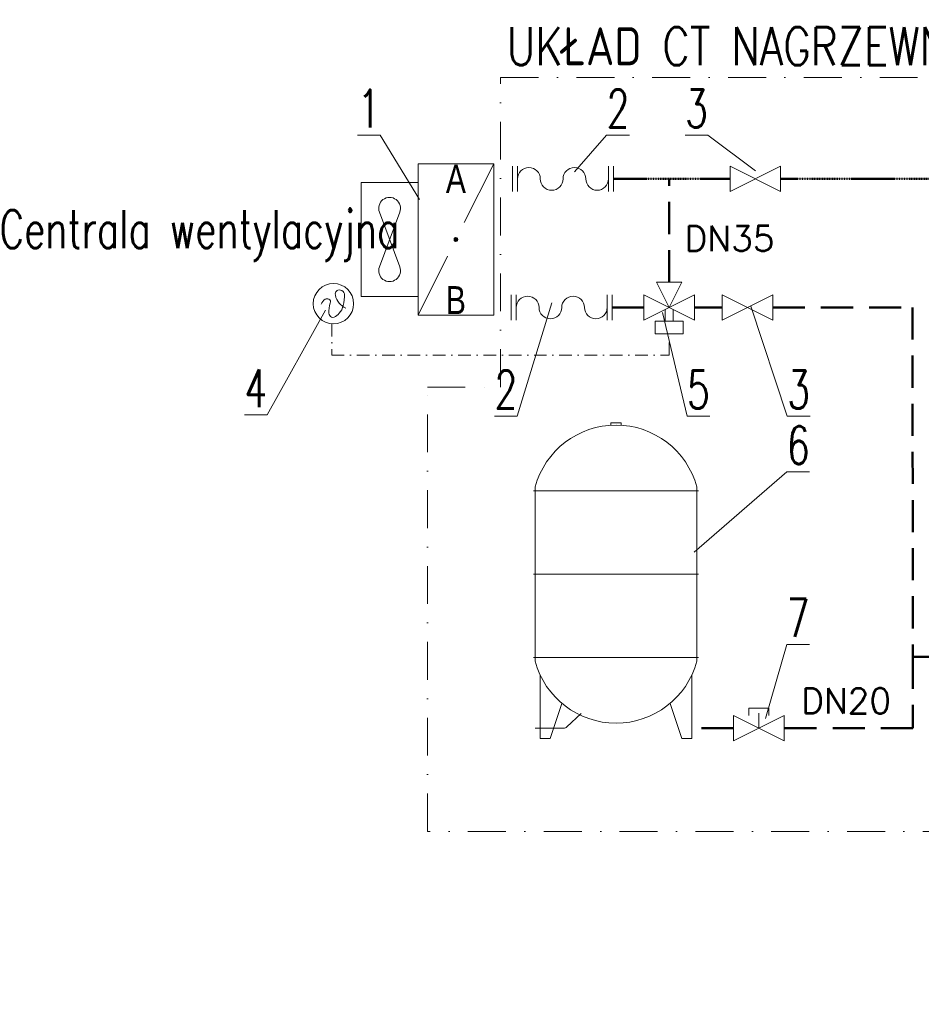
# Model space of a CAD drawing. Header units: centimetres. Extents: x -46992 to 28356, y -249852 to -204142.
# Tile 11 of 13: x 8067 to 11635, y -208043 to -204146. Entities that reach past the tile are written whole.
import ezdxf
from ezdxf.enums import TextEntityAlignment as Align

# ---------------------------------------------------------------- set-up
doc = ezdxf.new("R2010")
doc.units = ezdxf.units.CM
doc.header["$LTSCALE"] = 100
doc.linetypes.add('DASHDOT', pattern=[1, 0.5, -0.25, 0, -0.25])
doc.linetypes.add('DASHED', pattern=[19.05, 12.7, -6.35])
doc.layers.get('0').update_dxf_attribs({"lineweight": 9})
for name, color, linetype, lineweight in [('2DH_DESC', 7, 'Continuous', 18), ('2DH_NUM', 7, 'Continuous', 18), ('2DH_OBJ', 241, 'Continuous', 18), ('2DH_PLS_ps', 214, 'DASHDOT', 13), ('2DH_PLS_pwent', 171, 'DASHED', 18), ('_Air Opis', 7, 'Continuous', 13)]:
    doc.layers.add(name, color=color, linetype=linetype, lineweight=lineweight)
doc.styles.add('Air', font='ARIALN.TTF', dxfattribs={"width": 0.8, "height": 300})
doc.styles.add('CP_ATTR', font='ROMANS.SHX')
doc.styles.add('CP_SIGNALS', font='cp_simplex.shx')

# ---------------------------------------------------------------- blocks, each defined once
blk = doc.blocks.new('cphisa_sym_238')
blk.add_hatch(color=256).paths.add_polyline_path([(0.022, -0.013), (0.024, -0.006), (0.025, 0), (0.024, 0.006), (0.022, 0.012), (0.018, 0.018), (0.012, 0.022), (0.006, 0.024), (0, 0.025), (-0.006, 0.024), (-0.013, 0.022), (-0.018, 0.018), (-0.022, 0.012), (-0.024, 0.006), (-0.025, 0), (-0.024, -0.006), (-0.022, -0.013), (-0.018, -0.018), (-0.013, -0.022), (-0.006, -0.024), (0, -0.025), (0.006, -0.024), (0.012, -0.022), (0.018, -0.018)])
for p, q in [((0.5, 1), (-0.5, 1)), ((-0.5, 1), (-0.5, -1)), ((0.111, 0.222), (0.5, 1)), ((0.5, -1), (0.5, 1)), ((-0.5, 0.75), (-1.25, 0.75)), ((-1.25, 0.75), (-1.25, -0.75)), ((-1.01, 0.359), (-0.74, -0.359)), ((-1.01, -0.359), (-0.74, 0.359)), ((-0.5, -1), (-0.111, -0.222)), ((-1.25, -0.75), (-0.5, -0.75)), ((-0.5, -1), (0.5, -1))]:
    blk.add_line(p, q)
blk.add_lwpolyline([(0, -0.025), (-0.006, -0.024), (-0.013, -0.022), (-0.018, -0.018), (-0.022, -0.013), (-0.024, -0.006), (-0.025, 0), (-0.024, 0.006), (-0.022, 0.012), (-0.018, 0.018), (-0.013, 0.022), (-0.006, 0.024), (0, 0.025), (0.006, 0.024), (0.012, 0.022), (0.018, 0.018), (0.022, 0.012), (0.024, 0.006), (0.025, 0), (0.024, -0.006), (0.022, -0.013), (0.018, -0.018), (0.012, -0.022), (0.006, -0.024)], close=True)
for centre, start, end in [((-0.875, 0.411), 338.7128, 201.2872), ((-0.875, -0.411), 158.7128, 21.2872)]:
    blk.add_arc(centre, 0.144, start, end)
at = {"linetype": 'ByBlock', "style": 'CP_SIGNALS', "width": 0.8, "flags": 12}
for tag, p in [('TYPE', (0, 0.8)), ('TYPE1', (0, -0.8))]:
    blk.add_attdef(tag, text='', height=0.37, dxfattribs=at).set_placement(p, align=Align.MIDDLE_CENTER)
at = {"linetype": 'ByBlock', "style": 'CP_ATTR', "flags": 9}
for tag, p in [('CHARACTER', (-0.092, -0.018)), ('FLOW', (-0.092, -0.018)), ('TEMPERATURE', (-0.092, -0.018)), ('ARTICLE', (-0.092, -0.018)), ('GROUP', (-0.092, -0.018)), ('NUMBER', (-0.092, -0.018)), ('NAME', (-0.092, -0.018)), ('PRODUCER', (-0.092, -0.019)), ('ORDER-NO', (-0.092, -0.019)), ('PRODUCT-TYPE', (-0.092, -0.019)), ('OTHER', (-0.091, -0.018)), ('PN', (-0.091, -0.018)), ('POWER', (-0.091, -0.019)), ('VOLTAGE', (-0.091, -0.019)), ('DN', (-0.091, -0.019))]:
    blk.add_attdef(tag, text='', height=0.00005, dxfattribs=at).set_placement(p, align=Align.MIDDLE_LEFT)
blk = doc.blocks.new('CPHS_207')
for p, q in [((0.1, 6.244), (-0.1, 6.244)), ((-0.1, 6.244), (-0.1, 6.197)), ((0.1, 6.197), (0.1, 6.244)), ((-1.63, 4.9), (1.63, 4.9)), ((-1.6, 1.526), (-1.6, 4.974)), ((1.6, 4.974), (1.6, 1.526)), ((-1.63, 3.25), (1.63, 3.25)), ((1.63, 1.6), (-1.63, 1.6)), ((-1.5, 1.253), (-1.5, 0)), ((1.5, 1.253), (1.5, 0)), ((-1.3, 0), (-1.07, 0.691)), ((1.3, 0), (1.07, 0.691)), ((-0.688, 0.493), (-0.971, 0.229)), ((-1.041, 0.2), (-1.6, 0.2)), ((-1.5, 0), (-1.3, 0)), ((1.5, 0), (1.3, 0))]:
    blk.add_line(p, q)
for centre, radius, start, end in [((0, 4.543), 1.657, 15.0983, 164.9017), ((0, 1.957), 1.657, 195.0983, 344.9017), ((-1.041, 0.3), 0.1, 270, 315)]:
    blk.add_arc(centre, radius, start, end)
at = {"linetype": 'ByBlock', "style": 'CP_ATTR', "flags": 9}
for tag, p in [('NAME', (-0.092, -0.018)), ('GROUP', (-0.092, -0.018)), ('NUMBER', (-0.092, -0.019)), ('PRODUCER', (-0.092, -0.018)), ('ARTICLE', (-0.092, -0.018)), ('CHARACTER', (-0.092, -0.018)), ('PN', (-0.092, -0.018)), ('TEMPERATURE', (-0.092, -0.018)), ('FLOW', (-0.092, -0.018)), ('VOLTAGE', (-0.092, -0.019)), ('WEIGHT', (-0.092, -0.018)), ('OTHER', (-0.092, -0.018)), ('PRODUCT-TYPE', (-0.092, -0.019)), ('ORDER-NO', (-0.092, -0.019)), ('POWER', (-0.092, -0.019)), ('DN', (-0.091, -0.019))]:
    blk.add_attdef(tag, text='', height=0.00005, dxfattribs=at).set_placement(p, align=Align.MIDDLE_LEFT)
blk = doc.blocks.new('cphs_011a')
for p, q in [((-0.2, 0.25), (-0.2, 0.4)), ((-0.2, 0.4), (0.2, 0.4)), ((0.2, 0.4), (0.2, 0.25)), ((-0.5, 0.25), (0.5, -0.25)), ((0.5, 0.25), (-0.5, -0.25)), ((-0.5, -0.25), (-0.5, 0.25)), ((0, 0), (0, 0.3)), ((0.5, -0.25), (0.5, 0.25))]:
    blk.add_line(p, q)
at = {"linetype": 'ByBlock', "style": 'CP_ATTR', "flags": 9}
for tag, p in [('NAME', (-0.092, -0.018)), ('GROUP', (-0.092, -0.018)), ('NUMBER', (-0.092, -0.019)), ('PRODUCER', (-0.092, -0.018)), ('ARTICLE', (-0.092, -0.018)), ('CHARACTER', (-0.092, -0.018)), ('PN', (-0.092, -0.018)), ('TEMPERATURE', (-0.092, -0.018)), ('FLOW', (-0.092, -0.018)), ('VOLTAGE', (-0.092, -0.019)), ('WEIGHT', (-0.092, -0.018)), ('OTHER', (-0.092, -0.018)), ('PRODUCT-TYPE', (-0.092, -0.019)), ('ORDER-NO', (-0.092, -0.019)), ('POWER', (-0.092, -0.019)), ('DN', (-0.091, -0.019))]:
    blk.add_attdef(tag, text='', height=0.00005, dxfattribs=at).set_placement(p, align=Align.MIDDLE_LEFT)
blk = doc.blocks.new('cphs_978')
for p, q in [((-1, 0.25), (-1, -0.25)), ((-0.9, 0.25), (-0.9, -0.25)), ((0.9, 0.25), (0.9, -0.25)), ((1, 0.25), (1, -0.25))]:
    blk.add_line(p, q)
for centre, start, end in [((-0.675, 0), 0, 180), ((0.225, 0), 0, 180), ((-0.225, 0), 180, 360), ((0.675, 0), 180, 360)]:
    blk.add_arc(centre, 0.225, start, end)
at = {"linetype": 'ByBlock', "style": 'CP_ATTR', "flags": 9}
for tag, p in [('OTHER', (-0.092, -0.018)), ('FLOW', (-0.092, -0.018)), ('TEMPERATURE', (-0.092, -0.018)), ('CHARACTER', (-0.092, -0.019)), ('ARTICLE', (-0.092, -0.019)), ('GROUP', (-0.092, -0.018)), ('NUMBER', (-0.092, -0.018)), ('NAME', (-0.092, -0.018)), ('POWER', (-0.092, -0.019)), ('VOLTAGE', (-0.092, -0.019)), ('PRODUCER', (-0.092, -0.019)), ('ORDER-NO', (-0.092, -0.019)), ('PRODUCT-TYPE', (-0.092, -0.019)), ('WEIGHT', (-0.092, -0.019)), ('PN', (-0.091, -0.018)), ('DN', (-0.091, -0.019))]:
    blk.add_attdef(tag, text='', height=0.00005, dxfattribs=at).set_placement(p, align=Align.MIDDLE_LEFT)
blk = doc.blocks.new('CPHS_001')
for p, q in [((-0.5, 0.25), (0.5, -0.25)), ((0.5, 0.25), (-0.5, -0.25)), ((-0.5, -0.25), (-0.5, 0.25)), ((0.5, -0.25), (0.5, 0.25))]:
    blk.add_line(p, q)
at = {"linetype": 'ByBlock', "style": 'CP_ATTR', "flags": 9}
for tag, p in [('NAME', (-0.092, -0.018)), ('GROUP', (-0.092, -0.018)), ('NUMBER', (-0.092, -0.019)), ('PRODUCER', (-0.092, -0.018)), ('ARTICLE', (-0.092, -0.018)), ('CHARACTER', (-0.092, -0.018)), ('PN', (-0.092, -0.018)), ('TEMPERATURE', (-0.092, -0.018)), ('FLOW', (-0.092, -0.018)), ('VOLTAGE', (-0.092, -0.019)), ('WEIGHT', (-0.092, -0.018)), ('OTHER', (-0.092, -0.018)), ('PRODUCT-TYPE', (-0.092, -0.019)), ('ORDER-NO', (-0.092, -0.019)), ('POWER', (-0.092, -0.019)), ('DN', (-0.091, -0.019))]:
    blk.add_attdef(tag, text='', height=0.00005, dxfattribs=at).set_placement(p, align=Align.MIDDLE_LEFT)
blk = doc.blocks.new('CPHS_N04')
for p, q in [((-0.275, 0.52), (-0.275, 0.27)), ((0.275, 0.52), (-0.275, 0.52)), ((0.275, 0.27), (0.275, 0.52)), ((-0.5, 0.25), (0.5, -0.25)), ((-0.5, -0.25), (-0.5, 0.25)), ((0.5, 0.25), (-0.5, -0.25)), ((-0.275, 0.27), (0.275, 0.27)), ((-0.082, 0.271), (-0.082, 0.041)), ((0.082, 0.271), (0.082, 0.041)), ((0.5, -0.25), (0.5, 0.25)), ((0, 0), (-0.25, -0.5)), ((0.25, -0.5), (0, 0)), ((-0.25, -0.5), (0.25, -0.5))]:
    blk.add_line(p, q)
at = {"linetype": 'ByBlock', "style": 'CP_ATTR', "flags": 9}
for tag, p in [('NAME', (-0.092, -0.018)), ('GROUP', (-0.092, -0.018)), ('NUMBER', (-0.092, -0.019)), ('PRODUCER', (-0.092, -0.018)), ('ARTICLE', (-0.092, -0.018)), ('CHARACTER', (-0.092, -0.018)), ('PN', (-0.092, -0.018)), ('TEMPERATURE', (-0.092, -0.018)), ('FLOW', (-0.092, -0.018)), ('VOLTAGE', (-0.092, -0.019)), ('WEIGHT', (-0.092, -0.018)), ('OTHER', (-0.092, -0.018)), ('PRODUCT-TYPE', (-0.092, -0.019)), ('ORDER-NO', (-0.092, -0.019)), ('POWER', (-0.092, -0.019)), ('DN', (-0.091, -0.019))]:
    blk.add_attdef(tag, text='', height=0.00005, dxfattribs=at).set_placement(p, align=Align.MIDDLE_LEFT)
blk = doc.blocks.new('CPHS_981')
blk.add_circle((0, 0), 0.4)
for centre, radius, start, end in [((0.145, 0.192), 0.11, 166.7219, 193.2781), ((0.126, 0.181), 0.0943, 112.6188, 157.5625), ((0.115, 0.166), 0.106, 76.0683, 103.9317), ((0.128, 0.18), 0.0895, 7.8536, 82.1415), ((-0.033, -0.09), 0.223, 126.3071, 159.3797), ((-0.127, 0), 0.0972, 66.8516, 113.1484), ((0.407, -0.149), 0.498, 160.9408, 184.7283), ((-0.115, 0.039), 0.0574, 333.6901, 63.235), ((0.35, 0.226), 0.317, 190.7968, 222.1266), ((0.432, 0.279), 0.414, 219.9285, 242.7158), ((-0.382, 0.142), 0.601, 342.7341, 4.7646), ((0.01, -0.18), 0.0994, 186.1495, 241.2289), ((-0.052, -0.074), 0.203, 288.6395, 325.2517), ((-0.132, 0.029), 0.33, 318.4049, 348.5456), ((-0.013, -0.198), 0.0738, 249.8033, 290.2409)]:
    blk.add_arc(centre, radius, start, end)
at = {"linetype": 'ByBlock', "style": 'CP_ATTR', "flags": 9}
for tag, p in [('OTHER', (-0.092, -0.018)), ('WEIGHT', (-0.092, -0.018)), ('VOLTAGE', (-0.092, -0.019)), ('FLOW', (-0.092, -0.018)), ('TEMPERATURE', (-0.092, -0.018)), ('PN', (-0.092, -0.018)), ('CHARACTER', (-0.092, -0.018)), ('ARTICLE', (-0.092, -0.018)), ('PRODUCER', (-0.092, -0.018)), ('NUMBER', (-0.092, -0.019)), ('GROUP', (-0.092, -0.018)), ('NAME', (-0.092, -0.018)), ('POWER', (-0.092, -0.019)), ('ORDER-NO', (-0.092, -0.019)), ('PRODUCT-TYPE', (-0.092, -0.019)), ('DN', (-0.091, -0.019))]:
    blk.add_attdef(tag, text='', height=0.00005, dxfattribs=at).set_placement(p, align=Align.MIDDLE_LEFT)
blk = doc.blocks.new('Cp_Number')
blk.add_line((0, 0), (1.8, 0))
at = {"linetype": 'ByBlock', "style": 'CP_ATTR', "width": 0.726923, "flags": 12}
blk.add_attdef('VAL', text='', height=1, dxfattribs=at).set_placement((0, 0.2), (1.8, 0.2), align=Align.FIT)
blk = doc.blocks.new('CPHS_175')
at = {"linetype": 'ByBlock', "style": 'CP_ATTR', "flags": 12}
blk.add_attdef('VAL', text='', height=0.5, dxfattribs=at).set_placement((0, 0.45), align=Align.MIDDLE)
at = {"linetype": 'ByBlock', "style": 'CP_ATTR', "flags": 9}
for tag, p in [('NAME', (-0.092, -0.018)), ('GROUP', (-0.092, -0.018)), ('NUMBER', (-0.092, -0.019)), ('PRODUCER', (-0.092, -0.018)), ('ARTICLE', (-0.092, -0.018)), ('CHARACTER', (-0.092, -0.018)), ('PN', (-0.092, -0.018)), ('TEMPERATURE', (-0.092, -0.018)), ('FLOW', (-0.092, -0.018)), ('VOLTAGE', (-0.092, -0.019)), ('WEIGHT', (-0.092, -0.018)), ('OTHER', (-0.092, -0.018)), ('PRODUCT-TYPE', (-0.092, -0.019)), ('ORDER-NO', (-0.092, -0.019)), ('POWER', (-0.092, -0.019)), ('DN', (-0.091, -0.019))]:
    blk.add_attdef(tag, text='', height=0.00005, dxfattribs=at).set_placement(p, align=Align.MIDDLE_LEFT)

msp = doc.modelspace()

# ---------------------------------------------------------------- linework, layer by layer
at = {"layer": '2DH_NUM', "ltscale": 0.01}
for p, q in [((9494.4, -204603), (9650, -204857.5)), ((10390, -204603), (10262.8, -204749.1)), ((10790.7, -204603), (10979.2, -204744.4)), ((9046.6, -205710.7), (9277.6, -205295.9)), ((10036.5, -205715.4), (10173.2, -205267.6)), ((11105.1, -205715.5), (10960.8, -205280.2)), ((10708.2, -205715.5), (10611.6, -205305.3)), ((11103.4, -205935.6), (10737.1, -206254.1)), ((11103.4, -206619.1), (11019.3, -206912))]:
    msp.add_line(p, q, dxfattribs=at)
at = {"layer": '2DH_PLS_ps', "color": 7, "ltscale": 3}
msp.add_lwpolyline([(9970.5, -204375.2), (16949.3, -204375.2), (16949.3, -208043.5), (12092, -208043.5), (12092, -207359.2), (9680.7, -207359.2), (9680.7, -205600.7), (9970.5, -205600.7), (9970.5, -204375.2)], dxfattribs=at)
at = {"layer": '2DH_PLS_ps', "lineweight": 50, "ltscale": 0.01}
for points in [[(10417.5, -204776.5), (10878.7, -204776.5)], [(11078.7, -204776.5), (12109.5, -204776.5), (12109.5, -206147.8), (12460.6, -206147.8)]]:
    msp.add_lwpolyline(points, dxfattribs=at)
at = {"layer": '2DH_PLS_ps'}
msp.add_lwpolyline([(9301.9, -205350.2), (9301.9, -205474.3), (10637.6, -205474.3), (10637.6, -205389.6)], dxfattribs=at)
at = {"layer": '2DH_PLS_pwent', "lineweight": 50, "ltscale": 0.1}
for points in [[(10637.6, -205185.5), (10637.6, -204776.5)], [(10412.4, -205285.5), (10537.6, -205285.5)], [(10847.8, -205285.5), (10737.6, -205285.5)], [(11047.8, -205285.5), (11600.5, -205285.5), (11602.3, -206667.8), (11809.2, -206667.8)], [(11602.3, -206667.8), (11602.3, -206950.8), (11092.2, -206950.8)], [(10892.2, -206950.8), (10727.2, -206950.8)]]:
    msp.add_lwpolyline(points, dxfattribs=at)

# ---------------------------------------------------------------- block references
at = {"layer": '2DH_DESC', "ltscale": 0.01, "xscale": 200, "yscale": 200, "zscale": 200}
for p, values in [((10876, -205102.7), {'VAL': 'DN35'}), ((11337.8, -206932.2), {'VAL': 'DN20'})]:
    msp.add_blockref('CPHS_175', p, dxfattribs=at).add_auto_attribs(values)
at = {"layer": '2DH_NUM', "ltscale": 0.01}
ref = msp.add_blockref('Cp_Number', (9404.4, -204603), dxfattribs=dict(at, xscale=50, yscale=150, zscale=150))
ref.add_attrib('VAL', '1', dxfattribs={"layer": '0', "linetype": 'ByBlock', "height": 150, "style": 'CP_ATTR', "width": 1.145455, "flags": 12}).set_placement((9404.4, -204573), (9494.4, -204573), align=Align.FIT)
ref = msp.add_blockref('Cp_Number', (10390, -204603), dxfattribs=dict(at, xscale=50, yscale=150, zscale=150))
ref.add_attrib('VAL', '2', dxfattribs={"layer": '0', "linetype": 'ByBlock', "height": 150, "style": 'CP_ATTR', "width": 0.741176, "flags": 12}).set_placement((10390, -204573), (10480, -204573), align=Align.FIT)
ref = msp.add_blockref('Cp_Number', (10700.7, -204603), dxfattribs=dict(at, xscale=50, yscale=150, zscale=150))
ref.add_attrib('VAL', '3', dxfattribs={"layer": '0', "linetype": 'ByBlock', "height": 150, "style": 'CP_ATTR', "width": 0.741176, "flags": 12}).set_placement((10700.7, -204573), (10790.7, -204573), align=Align.FIT)
ref = msp.add_blockref('Cp_Number', (8956.6, -205710.7), dxfattribs=dict(at, xscale=50, yscale=150, zscale=150))
ref.add_attrib('VAL', '4', dxfattribs={"layer": '0', "linetype": 'ByBlock', "height": 150, "style": 'CP_ATTR', "width": 0.7, "flags": 12}).set_placement((8956.6, -205680.7), (9046.6, -205680.7), align=Align.FIT)
ref = msp.add_blockref('Cp_Number', (9946.5, -205715.4), dxfattribs=dict(at, xscale=50, yscale=150, zscale=150))
ref.add_attrib('VAL', '2', dxfattribs={"layer": '0', "linetype": 'ByBlock', "height": 150, "style": 'CP_ATTR', "width": 0.741176, "flags": 12}).set_placement((9946.5, -205685.4), (10036.5, -205685.4), align=Align.FIT)
ref = msp.add_blockref('Cp_Number', (10708.2, -205715.5), dxfattribs=dict(at, xscale=50, yscale=150, zscale=150))
ref.add_attrib('VAL', '5', dxfattribs={"layer": '0', "linetype": 'ByBlock', "height": 150, "style": 'CP_ATTR', "width": 0.741176, "flags": 12}).set_placement((10708.2, -205685.5), (10798.2, -205685.5), align=Align.FIT)
ref = msp.add_blockref('Cp_Number', (11105.1, -205715.5), dxfattribs=dict(at, xscale=50, yscale=150, zscale=150))
ref.add_attrib('VAL', '3', dxfattribs={"layer": '0', "linetype": 'ByBlock', "height": 150, "style": 'CP_ATTR', "width": 0.741176, "flags": 12}).set_placement((11105.1, -205685.5), (11195.1, -205685.5), align=Align.FIT)
ref = msp.add_blockref('Cp_Number', (11103.4, -205935.6), dxfattribs=dict(at, xscale=50, yscale=150, zscale=150))
ref.add_attrib('VAL', '6', dxfattribs={"layer": '0', "linetype": 'ByBlock', "height": 150, "style": 'CP_ATTR', "width": 0.741176, "flags": 12}).set_placement((11103.4, -205905.6), (11193.4, -205905.6), align=Align.FIT)
ref = msp.add_blockref('Cp_Number', (11103.4, -206619.1), dxfattribs=dict(at, xscale=50, yscale=150, zscale=150))
ref.add_attrib('VAL', '7', dxfattribs={"layer": '0', "linetype": 'ByBlock', "height": 150, "style": 'CP_ATTR', "width": 0.741176, "flags": 12}).set_placement((11103.4, -206589.1), (11193.4, -206589.1), align=Align.FIT)
at = {"layer": '2DH_OBJ', "ltscale": 0.01, "xscale": 300, "yscale": 300, "zscale": 300}
msp.add_blockref('cphisa_sym_238', (9793.5, -205016.4), dxfattribs=at).add_auto_attribs({'TYPE1': 'B', 'TYPE': 'A'})
at = {"layer": '2DH_OBJ', "ltscale": 0.01, "xscale": 200, "yscale": 200, "zscale": 200}
for name, p in [('cphs_978', (10217.5, -204776.5)), ('CPHS_001', (10978.7, -204776.5)), ('CPHS_981', (9308.8, -205270.5)), ('cphs_978', (10212.4, -205285.5)), ('CPHS_001', (10947.8, -205285.5)), ('CPHS_207', (10427.2, -206990.8)), ('cphs_011a', (10992.2, -206950.8))]:
    msp.add_blockref(name, p, dxfattribs=at)
at = {"layer": '2DH_OBJ', "ltscale": 0.01, "xscale": 200, "yscale": 200, "zscale": 200, "rotation": 180}
msp.add_blockref('CPHS_N04', (10637.6, -205285.5), dxfattribs=at)

# ---------------------------------------------------------------- texts
at = {"layer": '_Air Opis', "ltscale": 0.01, "char_height": 150, "style": 'Air'}
for s, insert, width, attachment_point in [('\\Fromans.shx;UK\\Fromans.shx|c238;ŁAD CT NAGRZEWNICY CENTRALI ', (9994.8, -204176.5), 3566.854, 1), ('\\Fromans.shx;Centrala wentylacyjna ', (8694.9, -205000.6), 1684.809, 5)]:
    msp.add_mtext(s, dxfattribs=dict(at, insert=insert, width=width, attachment_point=attachment_point))

doc.saveas('drawing.dxf')
